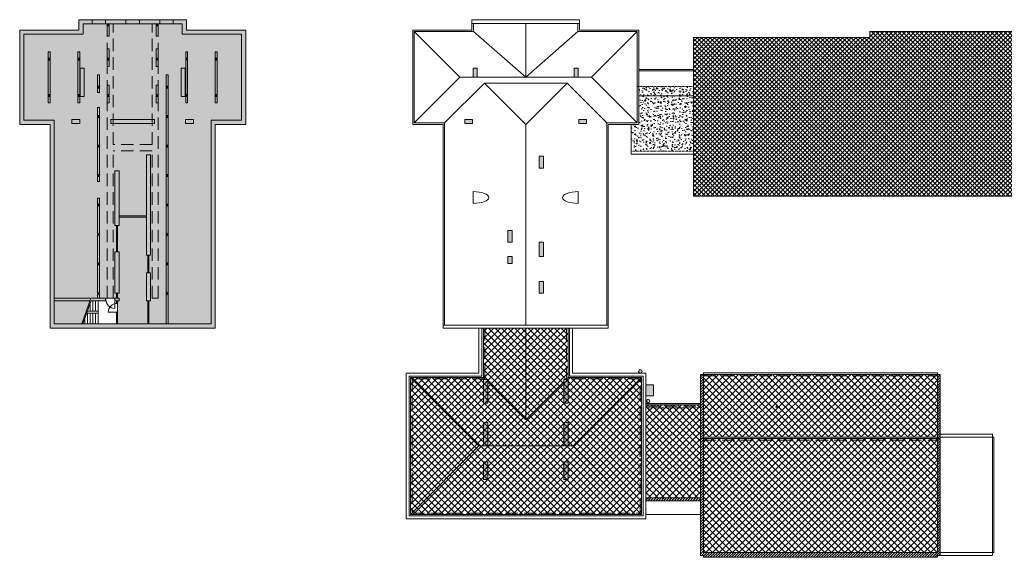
# Model space of a CAD drawing. Header units: centimetres. Extents: x -169503 to -110243, y -22061 to 11368.
# Tile 29 of 37: x -148845 to -138813, y 5893 to 11368. Entities that reach past the tile are written whole.
import ezdxf

# ---------------------------------------------------------------- set-up
doc = ezdxf.new("R2010")
doc.units = ezdxf.units.CM
doc.header["$LTSCALE"] = 10
for name, pattern in [('HIDDEN', [0.375, 0.25, -0.125]), ('KRESKOWA', [19.05, 12.7, -6.35]), ('UKRYTE', [9.525, 6.35, -3.175])]:
    doc.linetypes.add(name, pattern=pattern)
for name, color, linetype, lineweight in [('_SC', 250, 'Continuous', 15), ('_WID', 250, 'Continuous', 15), ('ocieplenie', 250, 'Continuous', 0)]:
    doc.layers.add(name, color=color, linetype=linetype, lineweight=lineweight)
doc.layers.add('_WYPEŁ', color=250, linetype='Continuous')
doc.layers.add('kominy wypeł', color=250, linetype='Continuous')
pattern_1 = [(50, (-23852.34, 7896.564), (91.092334, -7.969543), [9.525, -104.775]), (355, (-23852.34, 7896.56), (-17.62171, 95.52842), [7.62, -83.82029]), (100.451445, (-23844.75, 7895.9), (73.470624, 87.558876), [8.095004, -89.04512]), (46.1842, (-23852.34, 7921.96), (135.53952, -21.02116), [14.2875, -157.1625]), (96.63556, (-23841.04, 7920.21), (118.70207, 123.71306), [12.14251, -133.5678]), (351.18415, (-23852.34, 7921.96), (118.70207, 123.71306), [11.42998, -125.72987]), (21, (-23839.64, 7915.614), (75.807196, -51.1326), [9.525, -104.775]), (326, (-23839.64, 7915.61), (30.901014, 92.09398), [7.62, -83.82]), (71.451445, (-23833.32, 7911.35), (106.70821, 40.961384), [8.095004, -89.04497]), (37.5, (-23852.338, 7896.564), (1.544302, 42.2775194), [0, -82.804, 0, -85.09, 0, -84.1375]), (7.5, (-23852.34, 7896.564), (33.409831, 50.090287), [0, -48.514, 0, -80.899, 0, -32.0675]), (327.5, (-23880.66, 7896.564), (67.795298, -2.864372), [0, -31.75, 0, -99.06, 0, -131.445]), (317.5, (-23893.36, 7896.564), (74.06459, 12.713246), [0, -41.275, 0, -65.786, 0, -93.345])]
pattern_2 = [(45, (-23852.34, 7896.564), (-33.67596, 33.67596), []), (135, (-23852.34, 7896.564), (-33.67596, -33.67596), [])]

msp = doc.modelspace()

# ---------------------------------------------------------------- hatches: boundary and pattern name
at = {"layer": '_WYPEŁ'}
h = msp.add_hatch(dxfattribs=at)
h.set_pattern_fill('ANSI37', color=256, scale=10)
h.set_pattern_definition([(45, (-27894.397, 2338.017), (-22.45064, 22.45064), []), (135, (-27894.397, 2338.017), (-22.45064, -22.45064), [])])
h.paths.add_polyline_path([(-137015.76, 11187.03), (-138705.76, 11187.03), (-138705.76, 11247.03), (-140181.76, 11247.03), (-140181.76, 11187.03), (-141980.76, 11187.03), (-141980.76, 9570.03), (-137015.76, 9570.03)])
h = msp.add_hatch(dxfattribs=at)
h.set_pattern_fill('ANSI31', color=256, scale=6)
h.set_pattern_definition([(45, (-23852.338, 7896.564), (-13.4703842, 13.4703842), [])])
h.paths.add_polyline_path([(-141878.76, 7756.03), (-141908.76, 7756.03), (-141908.76, 7102.03), (-141878.76, 7102.03)])
h.paths.add_polyline_path([(-141878.76, 7102.03), (-141908.76, 7102.03), (-141908.76, 5913.03), (-141878.76, 5913.03), (-141878.76, 5893.03), (-139494.76, 5893.03), (-139494.76, 5913.03), (-139464.76, 5913.03), (-139464.76, 7102.03), (-139494.76, 7102.03), (-139494.76, 5943.03), (-141878.76, 5943.03)])
h.paths.add_polyline_path([(-139464.76, 7756.03), (-139494.76, 7756.03), (-139494.76, 7102.03), (-139464.76, 7102.03)])
h.paths.add_polyline_path([(-141908.76, 6499.03), (-142463.76, 6499.03), (-142463.76, 6469.03), (-141908.76, 6469.03)])
at = {"layer": 'kominy wypeł'}
h = msp.add_hatch(color=256, dxfattribs=at)
h.dxf.hatch_style = 1
h.paths.add_polyline_path([(-147969.18, 11368.03), (-148107.18, 11368.03), (-148107.18, 11325.53), (-147969.18, 11325.53)], flags=17)
h.paths.add_polyline_path([(-148198.68, 11325.53), (-148107.18, 11325.53), (-148107.18, 11368.03), (-148241.18, 11368.03), (-148241.18, 11263.03), (-148845.18, 11263.03), (-148845.18, 10302.03), (-148535.18, 10302.03), (-148535.18, 8227.03), (-146852.18, 8227.03), (-146852.18, 10302.03), (-146542.18, 10302.03), (-146542.18, 11263.03), (-147146.18, 11263.03), (-147146.18, 11368.03), (-147280.18, 11368.03), (-147280.18, 11325.53), (-147188.68, 11325.53), (-147188.68, 11220.53), (-146584.68, 11220.53), (-146584.68, 10344.53), (-146894.68, 10344.53), (-146894.68, 8270.53), (-148492.68, 8270.53), (-148492.68, 10344.53), (-148802.68, 10344.53), (-148802.68, 11220.53), (-148198.68, 11220.53)])
h.paths.add_polyline_path([(-147762.68, 11368.03), (-147969.18, 11368.03), (-147969.18, 11325.53), (-147762.68, 11325.53)], flags=17)
h.paths.add_polyline_path([(-147624.68, 11368.03), (-147762.68, 11368.03), (-147762.68, 11325.53), (-147624.68, 11325.53)], flags=17)
h.paths.add_polyline_path([(-147418.18, 11368.03), (-147624.68, 11368.03), (-147624.68, 11325.53), (-147418.18, 11325.53)], flags=17)
h.paths.add_polyline_path([(-147280.18, 11368.03), (-147418.18, 11368.03), (-147418.18, 11325.53), (-147280.18, 11325.53)], flags=17)
h = msp.add_hatch(color=256, dxfattribs=at)
h.dxf.hatch_style = 1
h.paths.add_polyline_path([(-147527.68, 8505.53), (-147539.68, 8505.53), (-147539.68, 8270.53), (-147527.68, 8270.53)])
h.paths.add_polyline_path([(-147512.68, 8790.53), (-147554.68, 8790.53), (-147554.68, 8505.53), (-147512.68, 8505.53)])
h.paths.add_polyline_path([(-147527.68, 8970.53), (-147539.68, 8970.53), (-147539.68, 8790.53), (-147527.68, 8790.53)])
h.paths.add_polyline_path([(-147512.68, 9992.53), (-147554.68, 9992.53), (-147554.68, 8970.53), (-147512.68, 8970.53)])
h.paths.add_polyline_path([(-147554.68, 9370.53), (-147832.68, 9370.53), (-147832.68, 9358.53), (-147554.68, 9358.53)])
h.paths.add_polyline_path([(-147832.68, 9829.53), (-147874.68, 9829.53), (-147874.68, 9270.53), (-147832.68, 9270.53)])
h.paths.add_polyline_path([(-147847.68, 9270.53), (-147859.68, 9270.53), (-147859.68, 9004.53), (-147847.68, 9004.53)])
h.paths.add_polyline_path([(-147832.68, 9004.53), (-147874.68, 9004.53), (-147874.68, 8584.53), (-147832.68, 8584.53)])
h.paths.add_polyline_path([(-147847.68, 8584.53), (-147859.68, 8584.53), (-147859.68, 8530.53), (-147847.68, 8530.53)])
h.paths.add_polyline_path([(-147832.68, 8530.53), (-147874.68, 8530.53), (-147874.68, 8505.53), (-147832.68, 8505.53)])
h.paths.add_polyline_path([(-147847.68, 8505.53), (-147859.68, 8505.53), (-147859.68, 8480.53), (-147847.68, 8480.53)])
h.paths.add_polyline_path([(-147847.68, 8385.53), (-147859.68, 8385.53), (-147859.68, 8270.53), (-147847.68, 8270.53)])
h.paths.add_polyline_path([(-147969.68, 8530.53), (-148119.48, 8530.53), (-148213.69, 8270.53), (-148203.05, 8270.53), (-148117.9, 8505.53), (-147969.68, 8505.53)])
h.paths.add_polyline_path([(-148232.68, 10352.53), (-148314.68, 10352.53), (-148314.68, 10310.53), (-148232.68, 10310.53)])
h.paths.add_polyline_path([(-148186.68, 10874.53), (-148228.68, 10874.53), (-148228.68, 10587.53), (-148186.68, 10587.53)])
h.paths.add_polyline_path([(-147158.68, 10874.53), (-147200.68, 10874.53), (-147200.68, 10587.53), (-147158.68, 10587.53)])
h.paths.add_polyline_path([(-147072.68, 10352.53), (-147154.68, 10352.53), (-147154.68, 10310.53), (-147072.68, 10310.53)])
h = msp.add_hatch(color=256, dxfattribs=at)
h.dxf.hatch_style = 1
h.paths.add_polyline_path([(-144182.26, 10874.53), (-144224.26, 10874.53), (-144224.26, 10782.53), (-144182.26, 10782.53)])
h.paths.add_polyline_path([(-143154.26, 10874.53), (-143196.26, 10874.53), (-143196.26, 10782.53), (-143154.26, 10782.53)])
h.paths.add_polyline_path([(-143068.26, 10352.53), (-143148.26, 10352.53), (-143148.26, 10310.53), (-143068.26, 10310.53)])
h.paths.add_polyline_path([(-144230.26, 10352.53), (-144310.26, 10352.53), (-144310.26, 10310.53), (-144230.26, 10310.53)])
h.paths.add_polyline_path([(-143508.26, 9977.03), (-143552.26, 9977.03), (-143552.26, 9857.03), (-143508.26, 9857.03)])
h.paths.add_polyline_path([(-143508.26, 9102.03), (-143552.26, 9102.03), (-143552.26, 8957.03), (-143508.26, 8957.03)])
h.paths.add_polyline_path([(-143508.26, 8702.03), (-143552.26, 8702.03), (-143552.26, 8582.03), (-143508.26, 8582.03)])
h.paths.add_polyline_path([(-143826.26, 8957.03), (-143870.26, 8957.03), (-143870.26, 8884.53), (-143826.26, 8884.53)])
h.paths.add_polyline_path([(-143826.26, 9222.03), (-143870.26, 9222.03), (-143870.26, 9102.03), (-143826.26, 9102.03)])
h = msp.add_hatch(color=256, dxfattribs=at)
h.dxf.hatch_style = 1
h.paths.add_polyline_path([(-142504.31, 7786.53, 1), (-142539.31, 7786.53, 1)])
h.paths.add_polyline_path([(-142388.76, 7649.03), (-142463.76, 7649.03), (-142463.76, 7539.03), (-142388.76, 7539.03)])
h.paths.add_polyline_path([(-142423.26, 7484.31, 1), (-142458.26, 7484.31, 1)])
h.paths.add_polyline_path([(-144076.76, 7704.03), (-144120.76, 7704.03), (-144120.76, 7464.03), (-144076.76, 7464.03)])
h.paths.add_polyline_path([(-144076.76, 7266.53), (-144120.76, 7266.53), (-144120.76, 7026.53), (-144076.76, 7026.53)])
h.paths.add_polyline_path([(-144076.76, 6866.53), (-144120.76, 6866.53), (-144120.76, 6686.53), (-144076.76, 6686.53)])
h.paths.add_polyline_path([(-143257.76, 7704.03), (-143301.76, 7704.03), (-143301.76, 7464.03), (-143257.76, 7464.03)])
h.paths.add_polyline_path([(-143257.76, 7266.53), (-143301.76, 7266.53), (-143301.76, 7026.53), (-143257.76, 7026.53)])
h.paths.add_polyline_path([(-143257.76, 6866.53), (-143301.76, 6866.53), (-143301.76, 6686.53), (-143257.76, 6686.53)])
at = {"layer": 'ocieplenie'}
h = msp.add_hatch(dxfattribs=at)
h.set_pattern_fill('AR-CONC', color=256, scale=0.5)
h.set_pattern_definition(pattern_1)
h.paths.add_polyline_path([(-146584.68, 11220.53), (-147188.68, 11220.53), (-147188.68, 11325.53), (-148198.68, 11325.53), (-148198.68, 11220.53), (-148802.68, 11220.53), (-148802.68, 10344.53), (-148492.68, 10344.53), (-148492.68, 8270.53), (-148213.69, 8270.53), (-148119.48, 8530.53), (-147969.68, 8530.53), (-147874.68, 8530.53), (-147859.68, 8530.53), (-147859.68, 8584.53), (-147874.68, 8584.53), (-147874.68, 9004.53), (-147859.68, 9004.53), (-147859.68, 9270.53), (-147874.68, 9270.53), (-147874.68, 9829.53), (-147832.68, 9829.53), (-147832.68, 9370.53), (-147554.68, 9370.53), (-147554.68, 9992.53), (-147512.68, 9992.53), (-147512.68, 8970.53), (-147527.68, 8970.53), (-147527.68, 8790.53), (-147512.68, 8790.53), (-147512.68, 8505.53), (-147527.68, 8505.53), (-147527.68, 8270.53), (-146894.68, 8270.53), (-146894.68, 10344.53), (-146584.68, 10344.53)])
h.paths.add_polyline_path([(-147200.68, 10874.53), (-147158.68, 10874.53), (-147158.68, 10587.53), (-147200.68, 10587.53)], flags=16)
h.paths.add_polyline_path([(-148186.68, 10874.53), (-148186.68, 10587.53), (-148228.68, 10587.53), (-148228.68, 10874.53)], flags=16)
h.paths.add_polyline_path([(-147154.68, 10352.53), (-147072.68, 10352.53), (-147072.68, 10310.53), (-147154.68, 10310.53)], flags=16)
h.paths.add_polyline_path([(-148232.68, 10352.53), (-148232.68, 10310.53), (-148314.68, 10310.53), (-148314.68, 10352.53)], flags=16)
h.paths.add_polyline_path([(-147554.68, 9358.53), (-147832.68, 9358.53), (-147832.68, 9270.53), (-147847.68, 9270.53), (-147847.68, 9004.53), (-147832.68, 9004.53), (-147832.68, 8584.53), (-147847.68, 8584.53), (-147847.68, 8530.53), (-147832.68, 8530.53), (-147832.68, 8505.53), (-147847.68, 8505.53), (-147847.68, 8480.53), (-147847.68, 8385.53), (-147847.68, 8270.53), (-147539.68, 8270.53), (-147539.68, 8505.53), (-147554.68, 8505.53), (-147554.68, 8790.53), (-147539.68, 8790.53), (-147539.68, 8970.53), (-147554.68, 8970.53)], flags=17)
h = msp.add_hatch(dxfattribs=at)
h.set_pattern_fill('AR-CONC', color=256, scale=0.5)
h.set_pattern_definition(pattern_1)
h.paths.add_polyline_path([(-141980.76, 10593.03), (-142537.76, 10593.03), (-142537.76, 10302.03), (-142614.76, 10302.03), (-142614.76, 10029.03), (-141980.76, 10029.03)])
h.paths.add_polyline_path([(-141980.76, 10687.03), (-142537.76, 10687.03), (-142537.76, 10593.03), (-141980.76, 10593.03)])
h = msp.add_hatch(dxfattribs=at)
h.set_pattern_fill('ANSI37', color=253, scale=15)
h.set_pattern_definition(pattern_2)
h.paths.add_polyline_path([(-144862.76, 6329.03), (-144862.76, 7724.03), (-144120.76, 7724.03), (-144120.76, 8227.03), (-143257.76, 8227.03), (-143257.76, 7724.03), (-142508.76, 7724.03), (-142508.76, 6329.03)])
h = msp.add_hatch(dxfattribs=at)
h.set_pattern_fill('ANSI37', color=253, scale=15)
h.set_pattern_definition(pattern_2)
h.paths.add_polyline_path([(-141878.76, 7117.03), (-139494.76, 7117.03), (-139494.76, 7756.03), (-141878.76, 7756.03)])
h.paths.add_polyline_path([(-141878.76, 5943.03), (-139494.76, 5943.03), (-139494.76, 7102.03), (-141878.76, 7102.03)])
h = msp.add_hatch(dxfattribs=at)
h.set_pattern_fill('ANSI37', color=253, scale=15)
h.set_pattern_definition(pattern_2)
h.paths.add_polyline_path([(-142463.76, 6499.03), (-141908.76, 6499.03), (-141908.76, 7446.03), (-142463.76, 7446.03)])

# ---------------------------------------------------------------- linework, layer by layer
at = {"layer": '_SC'}
for p, q in [((-148241.18, 11368.03), (-148241.18, 11263.03)), ((-148241.18, 11368.03), (-147146.18, 11368.03)), ((-147146.18, 11368.03), (-147146.18, 11263.03)), ((-148845.18, 11263.03), (-148845.18, 10302.03)), ((-148241.18, 11263.03), (-148845.18, 11263.03)), ((-148198.68, 11325.53), (-147188.68, 11325.53)), ((-148198.68, 11325.53), (-148198.68, 11220.53)), ((-147188.68, 11325.53), (-147188.68, 11220.53)), ((-147146.18, 11263.03), (-146542.18, 11263.03)), ((-146542.18, 11263.03), (-146542.18, 10302.03)), ((-148198.68, 11220.53), (-148802.68, 11220.53)), ((-148802.68, 11220.53), (-148802.68, 10344.53)), ((-147188.68, 11220.53), (-146584.68, 11220.53)), ((-146584.68, 11220.53), (-146584.68, 10344.53)), ((-148492.68, 10344.53), (-148802.68, 10344.53)), ((-148492.68, 10344.53), (-148492.68, 8270.53)), ((-146894.68, 10344.53), (-146584.68, 10344.53)), ((-146894.68, 10344.53), (-146894.68, 8270.53)), ((-148535.18, 10302.03), (-148845.18, 10302.03)), ((-148535.18, 10302.03), (-148535.18, 8227.03)), ((-146852.18, 10302.03), (-146542.18, 10302.03)), ((-146852.18, 10302.03), (-146852.18, 8227.03)), ((-147554.68, 9992.53), (-147554.68, 8970.53)), ((-147554.68, 9992.53), (-147512.68, 9992.53)), ((-147512.68, 9992.53), (-147512.68, 8970.53)), ((-147874.68, 9829.53), (-147874.68, 9270.53)), ((-147874.68, 9829.53), (-147832.68, 9829.53)), ((-147832.68, 9829.53), (-147832.68, 9270.53)), ((-147832.68, 9370.53), (-147554.68, 9370.53)), ((-147832.68, 9358.53), (-147554.68, 9358.53)), ((-147874.68, 9270.53), (-147832.68, 9270.53)), ((-147859.68, 9270.53), (-147859.68, 9004.53)), ((-147847.68, 9270.53), (-147847.68, 9004.53)), ((-147874.68, 9004.53), (-147832.68, 9004.53)), ((-147874.68, 9004.53), (-147874.68, 8584.53)), ((-147832.68, 9004.53), (-147832.68, 8584.53)), ((-147554.68, 8970.53), (-147512.68, 8970.53)), ((-147539.68, 8970.53), (-147539.68, 8790.53)), ((-147527.68, 8970.53), (-147527.68, 8790.53)), ((-147554.68, 8790.53), (-147512.68, 8790.53)), ((-147554.68, 8790.53), (-147554.68, 8505.53)), ((-147512.68, 8790.53), (-147512.68, 8505.53)), ((-148119.48, 8530.53), (-148213.69, 8270.53)), ((-148119.48, 8530.53), (-147969.68, 8530.53)), ((-147969.68, 8530.53), (-147969.68, 8505.53)), ((-147874.68, 8584.53), (-147832.68, 8584.53)), ((-147874.68, 8530.53), (-147832.68, 8530.53)), ((-147874.68, 8530.53), (-147874.68, 8505.53)), ((-147859.68, 8584.53), (-147859.68, 8530.53)), ((-147847.68, 8584.53), (-147847.68, 8530.53)), ((-147832.68, 8530.53), (-147832.68, 8505.53)), ((-148117.9, 8505.53), (-148203.05, 8270.53)), ((-148117.9, 8505.53), (-147969.68, 8505.53)), ((-147874.68, 8505.53), (-147832.68, 8505.53)), ((-147859.68, 8505.53), (-147859.68, 8480.53)), ((-147859.68, 8480.53), (-147847.68, 8480.53)), ((-147847.68, 8505.53), (-147847.68, 8480.53)), ((-147554.68, 8505.53), (-147512.68, 8505.53)), ((-147539.68, 8505.53), (-147539.68, 8270.53)), ((-147527.68, 8505.53), (-147527.68, 8270.53)), ((-147859.68, 8385.53), (-147847.68, 8385.53)), ((-147859.68, 8385.53), (-147859.68, 8270.53)), ((-147847.68, 8385.53), (-147847.68, 8270.53)), ((-146852.18, 8227.03), (-148535.18, 8227.03)), ((-148492.68, 8270.53), (-146894.68, 8270.53))]:
    msp.add_line(p, q, dxfattribs=at)
at = {"layer": '_SC', "color": 5, "linetype": 'UKRYTE'}
for p, q in [((-148107.18, 11325.53), (-148107.18, 11368.03)), ((-147969.18, 11325.53), (-147969.18, 11368.03)), ((-147762.68, 11325.53), (-147762.68, 11368.03)), ((-147624.68, 11325.53), (-147624.68, 11368.03)), ((-147418.18, 11325.53), (-147418.18, 11368.03)), ((-147280.18, 11325.53), (-147280.18, 11368.03))]:
    msp.add_line(p, q, dxfattribs=at)
at = {"layer": '_SC'}
for points in [[(-148228.68, 10587.53), (-148186.68, 10587.53), (-148186.68, 10874.53), (-148228.68, 10874.53)], [(-147158.68, 10587.53), (-147200.68, 10587.53), (-147200.68, 10874.53), (-147158.68, 10874.53)], [(-148314.68, 10310.53), (-148232.68, 10310.53), (-148232.68, 10352.53), (-148314.68, 10352.53)], [(-147072.68, 10310.53), (-147154.68, 10310.53), (-147154.68, 10352.53), (-147072.68, 10352.53)]]:
    msp.add_lwpolyline(points, close=True, dxfattribs=at)
at = {"layer": '_WID'}
for p, q in [((-144236.76, 11368.03), (-143141.76, 11368.03)), ((-144236.76, 11368.03), (-144236.76, 11263.03)), ((-143141.76, 11368.03), (-143141.76, 11263.03)), ((-147953.68, 11305.53), (-147933.68, 11325.53)), ((-147953.68, 11325.53), (-147933.68, 11305.53)), ((-147433.68, 11305.53), (-147453.68, 11325.53)), ((-147433.68, 11325.53), (-147453.68, 11305.53)), ((-144236.76, 11263.03), (-144840.76, 11263.03)), ((-144840.76, 11263.03), (-144840.76, 10302.03)), ((-144221.76, 11248.03), (-144825.76, 11248.03)), ((-144825.76, 11248.03), (-144825.76, 10317.03)), ((-144825.76, 11248.03), (-144360.26, 10782.53)), ((-144236.76, 11328.03), (-143141.76, 11328.03)), ((-144221.76, 11328.03), (-144221.76, 11248.03)), ((-144221.76, 11248.03), (-143689.26, 10782.53)), ((-143689.26, 10782.53), (-143689.26, 11328.03)), ((-143156.76, 11248.03), (-143689.26, 10782.53)), ((-143156.76, 11328.03), (-143156.76, 11248.03)), ((-143156.76, 11248.03), (-142552.76, 11248.03)), ((-143141.76, 11263.03), (-142537.76, 11263.03)), ((-142552.76, 11248.03), (-143018.26, 10782.53)), ((-142552.76, 11248.03), (-142552.76, 10317.03)), ((-142537.76, 11263.03), (-142537.76, 10302.03)), ((-148553.68, 10955.53), (-148533.68, 10975.53)), ((-148553.68, 10975.53), (-148533.68, 10955.53)), ((-148253.68, 10955.53), (-148233.68, 10975.53)), ((-148253.68, 10975.53), (-148233.68, 10955.53)), ((-147953.68, 10955.53), (-147933.68, 10975.53)), ((-147953.68, 10975.53), (-147933.68, 10955.53)), ((-147433.68, 10955.53), (-147453.68, 10975.53)), ((-147433.68, 10975.53), (-147453.68, 10955.53)), ((-147133.68, 10955.53), (-147153.68, 10975.53)), ((-147133.68, 10975.53), (-147153.68, 10955.53)), ((-146833.68, 10955.53), (-146853.68, 10975.53)), ((-146833.68, 10975.53), (-146853.68, 10955.53)), ((-141980.76, 10861.03), (-142537.76, 10861.03)), ((-141980.76, 10846.03), (-142537.76, 10846.03)), ((-144825.76, 10317.03), (-144360.26, 10782.53)), ((-143018.26, 10782.53), (-144360.26, 10782.53)), ((-142552.76, 10317.03), (-143018.26, 10782.53)), ((-148053.68, 10671.03), (-148033.68, 10691.03)), ((-148053.68, 10691.03), (-148033.68, 10671.03)), ((-147333.68, 10671.03), (-147353.68, 10691.03)), ((-147333.68, 10691.03), (-147353.68, 10671.03)), ((-144515.76, 10317.03), (-144110.01, 10722.78)), ((-144110.01, 10722.78), (-143689.26, 10302.03)), ((-143268.51, 10722.78), (-144110.01, 10722.78)), ((-143268.51, 10722.78), (-143689.26, 10302.03)), ((-142862.76, 10317.03), (-143268.51, 10722.78)), ((-148553.68, 10605.53), (-148533.68, 10585.53)), ((-148553.68, 10585.53), (-148533.68, 10605.53)), ((-148253.68, 10605.53), (-148233.68, 10585.53)), ((-148253.68, 10585.53), (-148233.68, 10605.53)), ((-147953.68, 10605.53), (-147933.68, 10585.53)), ((-147953.68, 10585.53), (-147933.68, 10605.53)), ((-147433.68, 10605.53), (-147453.68, 10585.53)), ((-147433.68, 10585.53), (-147453.68, 10605.53)), ((-147133.68, 10605.53), (-147153.68, 10585.53)), ((-147133.68, 10585.53), (-147153.68, 10605.53)), ((-146833.68, 10605.53), (-146853.68, 10585.53)), ((-146833.68, 10585.53), (-146853.68, 10605.53)), ((-141980.76, 10593.03), (-142537.76, 10593.03)), ((-148053.68, 10371.03), (-148033.68, 10391.03)), ((-148053.68, 10391.03), (-148033.68, 10371.03)), ((-147333.68, 10371.03), (-147353.68, 10391.03)), ((-147333.68, 10391.03), (-147353.68, 10371.03)), ((-144530.76, 10302.03), (-144840.76, 10302.03)), ((-144515.76, 10317.03), (-144825.76, 10317.03)), ((-144530.76, 10302.03), (-144530.76, 8227.03)), ((-144515.76, 10317.03), (-144515.76, 8257.03)), ((-143689.26, 8257.03), (-143689.26, 10302.03)), ((-142862.76, 10317.03), (-142862.76, 8257.03)), ((-142862.76, 10317.03), (-142552.76, 10317.03)), ((-142847.76, 10302.03), (-142537.76, 10302.03)), ((-142847.76, 10302.03), (-142847.76, 8227.03)), ((-142614.76, 10302.03), (-142614.76, 9999.03)), ((-148053.68, 10071.03), (-148033.68, 10091.03)), ((-148053.68, 10091.03), (-148033.68, 10071.03)), ((-147333.68, 10071.03), (-147353.68, 10091.03)), ((-147333.68, 10091.03), (-147353.68, 10071.03)), ((-141980.76, 9999.03), (-142614.76, 9999.03)), ((-148053.68, 9771.03), (-148033.68, 9791.03)), ((-148053.68, 9791.03), (-148033.68, 9771.03)), ((-147333.68, 9771.03), (-147353.68, 9791.03)), ((-147333.68, 9791.03), (-147353.68, 9771.03)), ((-144225.43, 9617.03), (-144225.43, 9497.03)), ((-143153.09, 9617.03), (-143153.09, 9497.03)), ((-148053.68, 9471.03), (-148033.68, 9491.03)), ((-148053.68, 9491.03), (-148033.68, 9471.03)), ((-147333.68, 9471.03), (-147353.68, 9491.03)), ((-147333.68, 9491.03), (-147353.68, 9471.03)), ((-148053.68, 9171.03), (-148033.68, 9191.03)), ((-148053.68, 9191.03), (-148033.68, 9171.03)), ((-147333.68, 9171.03), (-147353.68, 9191.03)), ((-147333.68, 9191.03), (-147353.68, 9171.03)), ((-148053.68, 8871.03), (-148033.68, 8891.03)), ((-148053.68, 8891.03), (-148033.68, 8871.03)), ((-147333.68, 8871.03), (-147353.68, 8891.03)), ((-147333.68, 8891.03), (-147353.68, 8871.03)), ((-148492.68, 8530.53), (-148119.48, 8530.53)), ((-148053.68, 8571.03), (-148033.68, 8591.03)), ((-148053.68, 8591.03), (-148033.68, 8571.03)), ((-147333.68, 8571.03), (-147353.68, 8591.03)), ((-147333.68, 8591.03), (-147353.68, 8571.03)), ((-148492.68, 8505.53), (-148128.53, 8505.53)), ((-148126.45, 8398.03), (-148126.45, 8481.94)), ((-148099.45, 8398.03), (-148099.45, 8505.53)), ((-148072.45, 8398.03), (-148072.45, 8505.53)), ((-148045.45, 8270.53), (-148045.45, 8505.53)), ((-147877.18, 8518.03), (-147877.18, 8428.03)), ((-148180.45, 8270.53), (-148180.45, 8332.91)), ((-148164.1, 8378.03), (-148045.45, 8378.03)), ((-148156.85, 8398.03), (-148045.45, 8398.03)), ((-148153.45, 8270.53), (-148153.45, 8378.03)), ((-148126.45, 8270.53), (-148126.45, 8378.03)), ((-148099.45, 8270.53), (-148099.45, 8378.03)), ((-148072.45, 8270.53), (-148072.45, 8378.03)), ((-147853.68, 8388.03), (-147943.68, 8388.03)), ((-144530.76, 8257.03), (-142847.76, 8257.03)), ((-142847.76, 8227.03), (-144530.76, 8227.03)), ((-144165.76, 7769.03), (-144165.76, 8227.03)), ((-144135.76, 7739.03), (-144135.76, 8227.03)), ((-144120.76, 7724.03), (-144120.76, 8227.03)), ((-143689.26, 7292.53), (-143689.26, 8227.03)), ((-143257.76, 7724.03), (-143257.76, 8227.03)), ((-143242.76, 7739.03), (-143242.76, 8227.03)), ((-143212.76, 7769.03), (-143212.76, 8227.03)), ((-144907.76, 7769.03), (-144165.76, 7769.03)), ((-144907.76, 6284.03), (-144907.76, 7769.03)), ((-144877.76, 7739.03), (-144135.76, 7739.03)), ((-144877.76, 6314.03), (-144877.76, 7739.03)), ((-143242.76, 7739.03), (-142493.76, 7739.03)), ((-143212.76, 7769.03), (-142463.76, 7769.03)), ((-142493.76, 6314.03), (-142493.76, 7739.03)), ((-142463.76, 6284.03), (-142463.76, 7769.03)), ((-141908.76, 5913.03), (-141908.76, 7756.03)), ((-141908.76, 7756.03), (-139464.76, 7756.03)), ((-139464.76, 7756.03), (-141908.76, 7756.03)), ((-141878.76, 5943.03), (-141878.76, 7771.03)), ((-141878.76, 7771.03), (-139494.76, 7771.03)), ((-139494.76, 5943.03), (-139494.76, 7771.03)), ((-139464.76, 5913.03), (-139464.76, 7756.03)), ((-144862.76, 7724.03), (-144120.76, 7724.03)), ((-144862.76, 6329.03), (-144862.76, 7724.03)), ((-144862.76, 7724.03), (-144165.26, 7026.53)), ((-144120.76, 7724.03), (-144100.76, 7704.03)), ((-144076.76, 7680.03), (-143689.26, 7292.53)), ((-143301.76, 7680.03), (-143689.26, 7292.53)), ((-143257.76, 7724.03), (-143277.76, 7704.03)), ((-143257.76, 7724.03), (-143277.76, 7704.03)), ((-143257.76, 7724.03), (-142508.76, 7724.03)), ((-142508.76, 7724.03), (-143206.26, 7026.53)), ((-142508.76, 6329.03), (-142508.76, 7724.03)), ((-142463.76, 7461.03), (-141908.76, 7461.03)), ((-142463.76, 7446.03), (-141908.76, 7446.03)), ((-139464.76, 7146.03), (-138934.76, 7146.03)), ((-138934.76, 5913.03), (-138934.76, 7146.03)), ((-144165.26, 7026.53), (-144862.76, 6329.03)), ((-143206.26, 7026.53), (-144165.26, 7026.53)), ((-142508.76, 6329.03), (-143206.26, 7026.53)), ((-139464.76, 7102.03), (-141908.76, 7102.03)), ((-139494.76, 7117.03), (-141878.76, 7117.03)), ((-139464.76, 7116.03), (-138919.76, 7116.03)), ((-138919.76, 5943.03), (-138919.76, 7116.03)), ((-142463.76, 6499.03), (-141908.76, 6499.03)), ((-142463.76, 6469.03), (-141908.76, 6469.03)), ((-144862.76, 6329.03), (-142508.76, 6329.03)), ((-142463.76, 6329.03), (-141908.76, 6329.03)), ((-144907.76, 6284.03), (-142463.76, 6284.03)), ((-144877.76, 6314.03), (-142493.76, 6314.03)), ((-139494.76, 5943.03), (-141878.76, 5943.03)), ((-139464.76, 5943.03), (-138919.76, 5943.03)), ((-141878.76, 5913.03), (-141908.76, 5913.03)), ((-141878.76, 5893.03), (-141878.76, 5913.03)), ((-139494.76, 5893.03), (-141878.76, 5893.03)), ((-139494.76, 5893.03), (-139494.76, 5913.03)), ((-139494.76, 5913.03), (-139464.76, 5913.03)), ((-139464.76, 5913.03), (-138934.76, 5913.03))]:
    msp.add_line(p, q, dxfattribs=at)
at = {"layer": '_WID', "color": 4}
for p, q in [((-147953.68, 11325.53), (-147953.68, 11198.89)), ((-147933.68, 11325.53), (-147933.68, 11198.89)), ((-147453.68, 11325.53), (-147453.68, 11198.89)), ((-147433.68, 11325.53), (-147433.68, 11198.89)), ((-147953.68, 11198.89), (-147933.68, 11198.89)), ((-147433.68, 11198.89), (-147453.68, 11198.89)), ((-148553.68, 11040.95), (-148553.68, 10520.11)), ((-148553.68, 11040.95), (-148533.68, 11040.95)), ((-148533.68, 11040.95), (-148533.68, 10520.11)), ((-148253.68, 11040.95), (-148253.68, 10520.11)), ((-148253.68, 11040.95), (-148233.68, 11040.95)), ((-148233.68, 11040.95), (-148233.68, 10520.11)), ((-147953.68, 11070.8), (-147953.68, 10890.11)), ((-147953.68, 11070.8), (-147933.68, 11070.8)), ((-147933.68, 11070.8), (-147933.68, 10890.11)), ((-147453.68, 11070.8), (-147453.68, 10890.11)), ((-147433.68, 11070.8), (-147453.68, 11070.8)), ((-147433.68, 11070.8), (-147433.68, 10890.11)), ((-147153.68, 11040.95), (-147153.68, 10520.11)), ((-147133.68, 11040.95), (-147153.68, 11040.95)), ((-147133.68, 11040.95), (-147133.68, 10520.11)), ((-146853.68, 11040.95), (-146853.68, 10520.11)), ((-146833.68, 11040.95), (-146853.68, 11040.95)), ((-146833.68, 11040.95), (-146833.68, 10520.11)), ((-147953.68, 10890.11), (-147933.68, 10890.11)), ((-147433.68, 10890.11), (-147453.68, 10890.11)), ((-148053.68, 10806.3), (-148053.68, 10625.61)), ((-148053.68, 10806.3), (-148033.68, 10806.3)), ((-148033.68, 10806.3), (-148033.68, 10625.61)), ((-147353.68, 10806.3), (-147353.68, 8270.53)), ((-147333.68, 10806.3), (-147353.68, 10806.3)), ((-147333.68, 10806.3), (-147333.68, 8270.53)), ((-147953.68, 10700.8), (-147953.68, 10520.11)), ((-147953.68, 10700.8), (-147933.68, 10700.8)), ((-147933.68, 10700.8), (-147933.68, 10520.11)), ((-147453.68, 10700.8), (-147453.68, 10520.11)), ((-147433.68, 10700.8), (-147453.68, 10700.8)), ((-147433.68, 10700.8), (-147433.68, 10520.11)), ((-148053.68, 10625.61), (-148033.68, 10625.61)), ((-148553.68, 10520.11), (-148533.68, 10520.11)), ((-148253.68, 10520.11), (-148233.68, 10520.11)), ((-148053.68, 10474.08), (-148053.68, 9720.24)), ((-148053.68, 10474.08), (-148033.68, 10474.08)), ((-148033.68, 10474.08), (-148033.68, 9720.24)), ((-147953.68, 10520.11), (-147933.68, 10520.11)), ((-147433.68, 10520.11), (-147453.68, 10520.11)), ((-147133.68, 10520.11), (-147153.68, 10520.11)), ((-146833.68, 10520.11), (-146853.68, 10520.11)), ((-148053.68, 9720.24), (-148033.68, 9720.24)), ((-148053.68, 8530.53), (-148053.68, 9550.49)), ((-148053.68, 9550.49), (-148033.68, 9550.49)), ((-148033.68, 8530.53), (-148033.68, 9550.49))]:
    msp.add_line(p, q, dxfattribs=at)
at = {"layer": '_WID', "linetype": 'KRESKOWA'}
for p, q in [((-147953.68, 8530.53), (-147953.68, 11325.53)), ((-147892.18, 10096.14), (-147892.18, 11325.53)), ((-147495.18, 10096.14), (-147495.18, 11325.53)), ((-147433.68, 8530.53), (-147433.68, 11325.53)), ((-147495.18, 10096.14), (-147892.18, 10096.14)), ((-147892.18, 8530.53), (-147892.18, 10031.14)), ((-147495.18, 10031.14), (-147892.18, 10031.14)), ((-147495.18, 8530.53), (-147495.18, 10031.14)), ((-147953.68, 8530.53), (-147892.18, 8530.53)), ((-147495.18, 8530.53), (-147433.68, 8530.53))]:
    msp.add_line(p, q, dxfattribs=at)
at = {"layer": '_WID', "color": 1}
for p, q in [((-140181.76, 11247.03), (-140181.76, 11187.03)), ((-140181.76, 11247.03), (-138705.76, 11247.03)), ((-141980.76, 11187.03), (-141980.76, 9570.03)), ((-141980.76, 11187.03), (-140181.76, 11187.03)), ((-141980.76, 9570.03), (-137015.76, 9570.03))]:
    msp.add_line(p, q, dxfattribs=at)
at = {"layer": '_WID', "color": 4, "linetype": 'HIDDEN'}
for p, q in [((-141980.76, 10687.03), (-142552.76, 10687.03)), ((-141980.76, 10029.03), (-142614.76, 10029.03)), ((-142463.76, 7416.03), (-141908.76, 7416.03))]:
    msp.add_line(p, q, dxfattribs=at)
at = {"layer": '_WID', "color": 10, "linetype": 'KRESKOWA'}
for p, q in [((-141878.76, 7741.03), (-139494.76, 7741.03)), ((-142463.76, 7431.03), (-141908.76, 7431.03)), ((-141878.76, 7087.03), (-139494.76, 7087.03))]:
    msp.add_line(p, q, dxfattribs=at)
at = {"layer": '_WID'}
for points in [[(-147953.68, 11305.53), (-147933.68, 11305.53), (-147933.68, 11325.53), (-147953.68, 11325.53)], [(-147433.68, 11305.53), (-147453.68, 11305.53), (-147453.68, 11325.53), (-147433.68, 11325.53)], [(-148553.68, 10955.53), (-148533.68, 10955.53), (-148533.68, 10975.53), (-148553.68, 10975.53)], [(-148253.68, 10955.53), (-148233.68, 10955.53), (-148233.68, 10975.53), (-148253.68, 10975.53)], [(-147953.68, 10955.53), (-147933.68, 10955.53), (-147933.68, 10975.53), (-147953.68, 10975.53)], [(-147433.68, 10955.53), (-147453.68, 10955.53), (-147453.68, 10975.53), (-147433.68, 10975.53)], [(-147133.68, 10955.53), (-147153.68, 10955.53), (-147153.68, 10975.53), (-147133.68, 10975.53)], [(-146833.68, 10955.53), (-146853.68, 10955.53), (-146853.68, 10975.53), (-146833.68, 10975.53)], [(-148053.68, 10671.03), (-148033.68, 10671.03), (-148033.68, 10691.03), (-148053.68, 10691.03)], [(-147333.68, 10671.03), (-147353.68, 10671.03), (-147353.68, 10691.03), (-147333.68, 10691.03)], [(-148553.68, 10605.53), (-148533.68, 10605.53), (-148533.68, 10585.53), (-148553.68, 10585.53)], [(-148253.68, 10605.53), (-148233.68, 10605.53), (-148233.68, 10585.53), (-148253.68, 10585.53)], [(-147953.68, 10605.53), (-147933.68, 10605.53), (-147933.68, 10585.53), (-147953.68, 10585.53)], [(-147433.68, 10605.53), (-147453.68, 10605.53), (-147453.68, 10585.53), (-147433.68, 10585.53)], [(-147133.68, 10605.53), (-147153.68, 10605.53), (-147153.68, 10585.53), (-147133.68, 10585.53)], [(-146833.68, 10605.53), (-146853.68, 10605.53), (-146853.68, 10585.53), (-146833.68, 10585.53)], [(-148053.68, 10371.03), (-148033.68, 10371.03), (-148033.68, 10391.03), (-148053.68, 10391.03)], [(-147470.68, 10310.53), (-147916.68, 10310.53), (-147916.68, 10352.53), (-147470.68, 10352.53)], [(-147333.68, 10371.03), (-147353.68, 10371.03), (-147353.68, 10391.03), (-147333.68, 10391.03)], [(-148053.68, 10071.03), (-148033.68, 10071.03), (-148033.68, 10091.03), (-148053.68, 10091.03)], [(-147333.68, 10071.03), (-147353.68, 10071.03), (-147353.68, 10091.03), (-147333.68, 10091.03)], [(-148053.68, 9771.03), (-148033.68, 9771.03), (-148033.68, 9791.03), (-148053.68, 9791.03)], [(-147333.68, 9771.03), (-147353.68, 9771.03), (-147353.68, 9791.03), (-147333.68, 9791.03)], [(-148053.68, 9471.03), (-148033.68, 9471.03), (-148033.68, 9491.03), (-148053.68, 9491.03)], [(-147333.68, 9471.03), (-147353.68, 9471.03), (-147353.68, 9491.03), (-147333.68, 9491.03)], [(-148053.68, 9171.03), (-148033.68, 9171.03), (-148033.68, 9191.03), (-148053.68, 9191.03)], [(-147333.68, 9171.03), (-147353.68, 9171.03), (-147353.68, 9191.03), (-147333.68, 9191.03)], [(-148053.68, 8871.03), (-148033.68, 8871.03), (-148033.68, 8891.03), (-148053.68, 8891.03)], [(-147333.68, 8871.03), (-147353.68, 8871.03), (-147353.68, 8891.03), (-147333.68, 8891.03)], [(-148053.68, 8571.03), (-148033.68, 8571.03), (-148033.68, 8591.03), (-148053.68, 8591.03)], [(-147333.68, 8571.03), (-147353.68, 8571.03), (-147353.68, 8591.03), (-147333.68, 8591.03)]]:
    msp.add_lwpolyline(points, close=True, dxfattribs=at)
at = {"layer": '_WID', "color": 1}
for points in [[(-144224.26, 10782.53), (-144182.26, 10782.53), (-144182.26, 10874.53), (-144224.26, 10874.53)], [(-143154.26, 10782.53), (-143196.26, 10782.53), (-143196.26, 10874.53), (-143154.26, 10874.53)], [(-144230.26, 10352.53), (-144230.26, 10310.53), (-144310.26, 10310.53), (-144310.26, 10352.53)], [(-143148.26, 10352.53), (-143148.26, 10310.53), (-143068.26, 10310.53), (-143068.26, 10352.53)], [(-143508.26, 9977.03), (-143508.26, 9857.03), (-143552.26, 9857.03), (-143552.26, 9977.03)], [(-143870.26, 9222.03), (-143870.26, 9102.03), (-143826.26, 9102.03), (-143826.26, 9222.03)], [(-143508.26, 9102.03), (-143508.26, 8957.03), (-143552.26, 8957.03), (-143552.26, 9102.03)], [(-143870.26, 8957.03), (-143870.26, 8884.53), (-143826.26, 8884.53), (-143826.26, 8957.03)], [(-143508.26, 8702.03), (-143508.26, 8582.03), (-143552.26, 8582.03), (-143552.26, 8702.03)], [(-144120.76, 7704.03), (-144120.76, 7464.03), (-144076.76, 7464.03), (-144076.76, 7704.03)], [(-143257.76, 7704.03), (-143257.76, 7464.03), (-143301.76, 7464.03), (-143301.76, 7704.03)], [(-142388.76, 7539.03), (-142388.76, 7649.03), (-142463.76, 7649.03), (-142463.76, 7539.03)], [(-144120.76, 7266.53), (-144120.76, 7026.53), (-144076.76, 7026.53), (-144076.76, 7266.53)], [(-143257.76, 7266.53), (-143257.76, 7026.53), (-143301.76, 7026.53), (-143301.76, 7266.53)], [(-144120.76, 6866.53), (-144120.76, 6686.53), (-144076.76, 6686.53), (-144076.76, 6866.53)], [(-143257.76, 6866.53), (-143257.76, 6686.53), (-143301.76, 6686.53), (-143301.76, 6866.53)]]:
    msp.add_lwpolyline(points, close=True, dxfattribs=at)
for centre in [(-142521.81, 7786.53), (-142440.76, 7484.31)]:
    msp.add_circle(centre, 17.5, dxfattribs=at)
at = {"layer": '_WID'}
for centre in [(-141131.86, 7426.55), (-140241.65, 7426.55)]:
    msp.add_circle(centre, 8, dxfattribs=at)
for centre, start, end in [((-147877.18, 8518.03), 180, 270), ((-147853.68, 8388.03), 90, 180)]:
    msp.add_arc(centre, 90, start, end, dxfattribs=at)
msp.add_ellipse((-144225.43, 9557.03), major_axis=(-160.59, 0), ratio=0.37362145, start_param=1.57079633, end_param=4.71238898, dxfattribs=at)
at = {"layer": '_WID', "extrusion": (0, 0, -1)}
msp.add_ellipse((-143153.09, 9557.03), major_axis=(160.59, 0), ratio=0.37362145, start_param=1.57079633, end_param=4.71238898, dxfattribs=at)
at = {"layer": 'ocieplenie'}
for p, q in [((-147969.68, 8530.53), (-147874.68, 8530.53)), ((-147847.68, 8480.53), (-147847.68, 8385.53))]:
    msp.add_line(p, q, dxfattribs=at)
at = {"layer": 'ocieplenie', "color": 10, "linetype": 'KRESKOWA'}
msp.add_lwpolyline([(-144105.76, 8227.03), (-144105.76, 7709.03), (-144847.76, 7709.03), (-144847.76, 6344.03), (-142523.76, 6344.03), (-142523.76, 7709.03), (-143272.76, 7709.03), (-143272.76, 8227.03)], dxfattribs=at)

doc.saveas('drawing.dxf')
